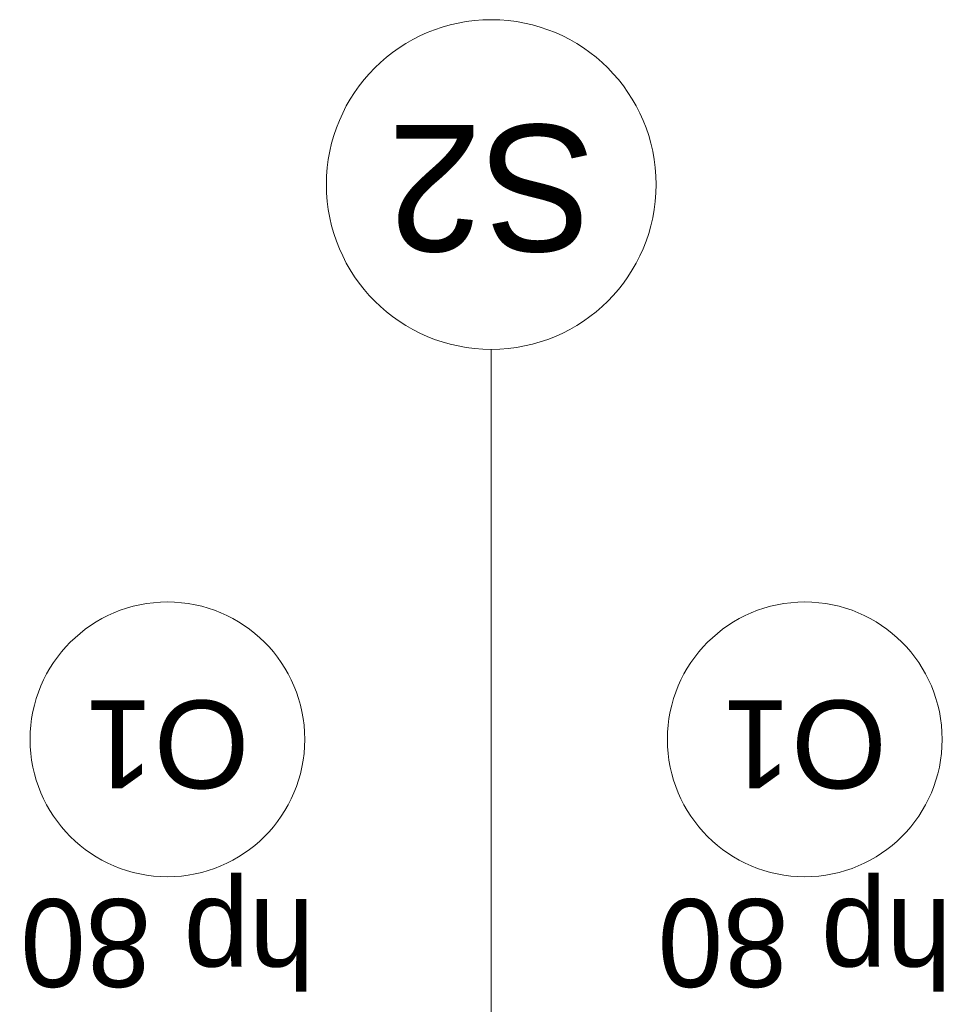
# Model space of a CAD drawing. Extents: x -440864 to -355682, y 13652 to 155872.
# Tile 81 of 179: x -419280 to -417592, y 72032 to 73824. Entities that reach past the tile are written whole.
import ezdxf

# ---------------------------------------------------------------- set-up
doc = ezdxf.new("R2010")
doc.units = 0
doc.header["$MEASUREMENT"] = 0
doc.layers.add('#podkład', color=252, linetype='Continuous')
doc.layers.add('Arch opisy', color=252, linetype='Continuous')
for name, color, linetype, lineweight in [('Arch opisy okien_Nr_Pióra__9', 252, 'Continuous', 13), ('Arch opisy_Nr_Pióra__1', 252, 'Continuous', 25), ('Arch opisy_Nr_Pióra__21', 252, 'Continuous', 9), ('Arch opisy_Nr_Pióra__9', 252, 'Continuous', 13), ('INWENT. OKNA_Nr_Pióra__21', 252, 'Continuous', 9)]:
    doc.layers.add(name, color=color, linetype=linetype, lineweight=lineweight)
doc.styles.add('GENERATED_STYLE_10', font='arial.ttf')
doc.styles.add('GENERATED_STYLE_5', font='txt')

# ---------------------------------------------------------------- blocks, each defined once
blk = doc.blocks.new('Linia_144', base_point=(-418421.5, 72292.6))
at = {"layer": 'Arch opisy_Nr_Pióra__21', "linetype": 'Continuous'}
blk.add_line((-418421.5, 72292.6), (-418421.5, 74372.4), dxfattribs=at)
blk.add_circle((-418421.5, 74672.4), 300, dxfattribs=at)
blk = doc.blocks.new('piętro')
at = {"layer": 'Arch opisy_Nr_Pióra__9', "color": 252, "linetype": 'Continuous'}
for centre in [(-419010.9, 66014.3), (-417850.9, 66014.3)]:
    blk.add_circle(centre, 250, dxfattribs=at)
at = {"layer": 'Arch opisy', "color": 252, "linetype": 'Continuous'}
blk.add_blockref('Linia_144', (-418421.5, 64644.3), dxfattribs=at)
at = {"layer": 'Arch opisy okien_Nr_Pióra__9', "color": 252, "linetype": 'Continuous', "char_height": 160, "attachment_point": 2, "rotation": 180, "style": 'GENERATED_STYLE_10'}
for insert in [(-419010.9, 65925.1), (-417850.9, 65925.1)]:
    blk.add_mtext('{O1}', dxfattribs=dict(at, insert=insert))
at = {"layer": 'Arch opisy_Nr_Pióra__1', "color": 252, "linetype": 'Continuous', "insert": (-418421.5, 66902.7), "char_height": 230, "attachment_point": 2, "rotation": 180, "style": 'GENERATED_STYLE_5'}
blk.add_mtext('{S2}', dxfattribs=at)
at = {"layer": 'INWENT. OKNA_Nr_Pióra__21', "color": 252, "linetype": 'Continuous', "char_height": 160, "attachment_point": 2, "rotation": 180, "style": 'GENERATED_STYLE_5'}
for insert in [(-419010.9, 65563.6), (-417850.9, 65563.6)]:
    blk.add_mtext('{hp 80}', dxfattribs=dict(at, insert=insert))

msp = doc.modelspace()

# ---------------------------------------------------------------- block references
at = {"layer": '#podkład', "color": 3, "lineweight": 50}
msp.add_blockref('piętro', (0, 6500), dxfattribs=at)

doc.saveas('drawing.dxf')
